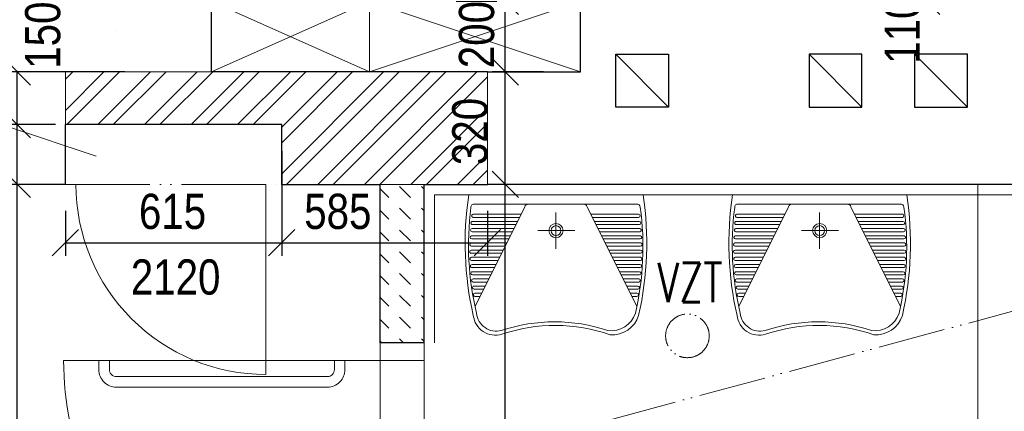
# Model space of a CAD drawing. Header units: millimetres. Extents: x -300958 to -108039, y 30118 to 292543.
# Tile 142 of 256: x -221128 to -218328, y 144605 to 145718. Entities that reach past the tile are written whole.
import ezdxf

# ---------------------------------------------------------------- set-up
doc = ezdxf.new("R2010")
doc.units = ezdxf.units.MM
doc.header["$MEASUREMENT"] = 0
doc.linetypes.add('ACAD_ISO05W100', pattern=[33, 24, -3, 0, -3, 0, -3])
doc.linetypes.add('DGN Style 4', pattern=[1094.119168, 546.717885, -273.358943, 0.683397, -273.358943])
doc.layers.get('0').update_dxf_attribs({"lineweight": 13})
doc.layers.get('Defpoints').update_dxf_attribs({"color": 3, "lineweight": 13})
for name, color, linetype, lineweight in [('dims', 7, 'Continuous', 9), ('dvere', 7, 'Continuous', 9), ('Materiály', 1, 'Continuous', 13), ('navrh', 1, 'Continuous', 9), ('obklad', 8, 'Continuous', 5), ('OCEL', 7, 'Continuous', 13), ('PSV', 7, 'Continuous', 13), ('rost', 6, 'Continuous', 0), ('STAVEBNÍ ÚPRAVY', 7, 'Continuous', 13), ('tenka', 7, 'Continuous', 13), ('walls', 7, 'Continuous', 13), ('zarizovaky', 5, 'Continuous', 9), ('zařizovací předměty', 7, 'Continuous', 9), ('ŠRAFA', 7, 'Continuous', 13)]:
    doc.layers.add(name, color=color, linetype=linetype, lineweight=lineweight)
doc.styles.add('STYLE-0', font='ARIALN.TTF')
doc.styles.add('Style-Arial', font='arial.ttf')
doc.dimstyles.new('arch', dxfattribs={"dimscale": 50, "dimtxt": 2.5, "dimasz": 2.5, "dimexe": 1.25, "dimexo": 0.9, "dimtad": 1, "dimdec": 0, "dimtxsty": 'STYLE-0', "dimblk": 'ARCHTICK', "dimcen": 2.5, "dimadec": 0, "dimazin": 0, "dimtfac": 1, "dimtdec": 0, "dimtmove": 2, "dimatfit": 3, "dimldrblk": 'ARCHTICK', "dimfxl": 0, "dimarcsym": 0})

# ---------------------------------------------------------------- blocks, each defined once
blk = doc.blocks.new('_ArchTick')
at = {"color": 0, "linetype": 'ByBlock', "flags": 128}
blk.add_lwpolyline([(-0.5, -0.5), (0.5, 0.5)], dxfattribs=at)
blk = doc.blocks.new('*D115')
at = {"layer": 'Defpoints', "color": 0, "linetype": 'Continuous'}
for p in [(-220382.6, 145420), (-220997.6, 145250), (-220382.6, 145084.2)]:
    blk.add_point(p, dxfattribs=at)
at = {"layer": 'dims', "color": 0, "linetype": 'Continuous', "lineweight": -2}
for p, q in [((-220382.6, 145345), (-220382.6, 145046.7)), ((-220997.6, 145175), (-220997.6, 145046.7)), ((-220997.6, 145084.2), (-220382.6, 145084.2))]:
    blk.add_line(p, q, dxfattribs=at)
at = {"layer": 'dims', "color": 0, "linetype": 'Continuous', "lineweight": -2, "xscale": 75, "yscale": 75, "zscale": 75, "rotation": 180}
blk.add_blockref('_ArchTick', (-220997.6, 145084.2), dxfattribs=at)
at = {"layer": 'dims', "color": 0, "linetype": 'Continuous', "lineweight": -2, "xscale": 75, "yscale": 75, "zscale": 75}
blk.add_blockref('_ArchTick', (-220382.6, 145084.2), dxfattribs=at)
at = {"layer": 'dims', "color": 0, "linetype": 'Continuous', "insert": (-220692.9, 145172.8), "char_height": 100, "attachment_point": 5, "style": 'STYLE-0'}
blk.add_mtext('615', dxfattribs=at)
blk = doc.blocks.new('*D134')
at = {"layer": 'Defpoints', "color": 0, "linetype": 'Continuous'}
for p in [(-220382.6, 145420), (-219797.6, 145250), (-219797.6, 145084.2)]:
    blk.add_point(p, dxfattribs=at)
at = {"layer": 'dims', "color": 0, "linetype": 'Continuous', "lineweight": -2}
for p, q in [((-220382.6, 145345), (-220382.6, 145046.7)), ((-219797.6, 145175), (-219797.6, 145046.7)), ((-220382.6, 145084.2), (-219797.6, 145084.2))]:
    blk.add_line(p, q, dxfattribs=at)
at = {"layer": 'dims', "color": 0, "linetype": 'Continuous', "lineweight": -2, "xscale": 75, "yscale": 75, "zscale": 75, "rotation": 180}
blk.add_blockref('_ArchTick', (-220382.6, 145084.2), dxfattribs=at)
at = {"layer": 'dims', "color": 0, "linetype": 'Continuous', "lineweight": -2, "xscale": 75, "yscale": 75, "zscale": 75}
blk.add_blockref('_ArchTick', (-219797.6, 145084.2), dxfattribs=at)
at = {"layer": 'dims', "color": 0, "linetype": 'Continuous', "insert": (-220222.9, 145172.8), "char_height": 100, "attachment_point": 5, "style": 'STYLE-0'}
blk.add_mtext('585', dxfattribs=at)
blk = doc.blocks.new('*D145')
at = {"layer": 'Defpoints', "color": 0, "linetype": 'Continuous'}
for p in [(-221134.5, 145250), (-220950.9, 145250), (-220950.9, 144300)]:
    blk.add_point(p, dxfattribs=at)
at = {"layer": 'dims', "color": 0, "linetype": 'Continuous', "lineweight": -2}
for p, q in [((-221025.9, 145250), (-221172, 145250)), ((-221134.5, 144300), (-221134.5, 145250)), ((-221025.9, 144300), (-221172, 144300))]:
    blk.add_line(p, q, dxfattribs=at)
at = {"layer": 'dims', "color": 0, "linetype": 'Continuous', "lineweight": -2, "xscale": 75, "yscale": 75, "zscale": 75}
for p, rotation in [((-221134.5, 145250), 90), ((-221134.5, 144300), 270)]:
    blk.add_blockref('_ArchTick', p, dxfattribs=dict(at, rotation=rotation))
at = {"layer": 'dims', "color": 0, "linetype": 'Continuous', "insert": (-221233.3, 144775), "char_height": 100, "attachment_point": 5, "rotation": 90, "style": 'STYLE-0'}
blk.add_mtext('950', dxfattribs=at)
blk = doc.blocks.new('*D69')
at = {"layer": 'Defpoints', "color": 0, "linetype": 'Continuous'}
for p in [(-216967.8, 144934.2), (-219977.6, 144368.2), (-216967.8, 143999.2)]:
    blk.add_point(p, dxfattribs=at)
at = {"layer": 'dims', "color": 0, "linetype": 'Continuous', "lineweight": -2}
for p, q in [((-216967.8, 144859.2), (-216967.8, 143961.7)), ((-219977.6, 144293.2), (-219977.6, 143961.7)), ((-219977.6, 143999.2), (-216967.8, 143999.2))]:
    blk.add_line(p, q, dxfattribs=at)
at = {"layer": 'dims', "color": 0, "linetype": 'Continuous', "lineweight": -2, "xscale": 75, "yscale": 75, "zscale": 75, "rotation": 180}
blk.add_blockref('_ArchTick', (-219977.6, 143999.2), dxfattribs=at)
at = {"layer": 'dims', "color": 0, "linetype": 'Continuous', "lineweight": -2, "xscale": 75, "yscale": 75, "zscale": 75}
blk.add_blockref('_ArchTick', (-216967.8, 143999.2), dxfattribs=at)
at = {"layer": 'dims', "color": 0, "linetype": 'Continuous', "insert": (-217882.3, 144056.2), "char_height": 75, "attachment_point": 5, "style": 'STYLE-0'}
blk.add_mtext('3010', dxfattribs=at)
blk = doc.blocks.new('*D70')
at = {"layer": 'Defpoints', "color": 0, "linetype": 'Continuous'}
for p in [(-219746.7, 145250), (-219563.1, 145250), (-219563.1, 142850)]:
    blk.add_point(p, dxfattribs=at)
at = {"layer": 'dims', "color": 0, "linetype": 'Continuous', "lineweight": -2}
for p, q in [((-219638.1, 145250), (-219784.2, 145250)), ((-219746.7, 142850), (-219746.7, 145250)), ((-219638.1, 142850), (-219784.2, 142850))]:
    blk.add_line(p, q, dxfattribs=at)
at = {"layer": 'dims', "color": 0, "linetype": 'Continuous', "lineweight": -2, "xscale": 75, "yscale": 75, "zscale": 75}
for p, rotation in [((-219746.7, 145250), 90), ((-219746.7, 142850), 270)]:
    blk.add_blockref('_ArchTick', p, dxfattribs=dict(at, rotation=rotation))
at = {"layer": 'dims', "color": 0, "linetype": 'Continuous', "insert": (-219845.6, 144161.7), "char_height": 100, "attachment_point": 5, "rotation": 90, "style": 'STYLE-0'}
blk.add_mtext('2400', dxfattribs=at)
blk = doc.blocks.new('*D71')
at = {"layer": 'Defpoints', "color": 0, "linetype": 'Continuous'}
for p in [(-219746.7, 145570), (-219563.1, 145570), (-219563.1, 145250)]:
    blk.add_point(p, dxfattribs=at)
at = {"layer": 'dims', "color": 0, "linetype": 'Continuous', "lineweight": -2}
for p, q in [((-219638.1, 145570), (-219784.2, 145570)), ((-219746.7, 145250), (-219746.7, 145570)), ((-219638.1, 145250), (-219784.2, 145250))]:
    blk.add_line(p, q, dxfattribs=at)
at = {"layer": 'dims', "color": 0, "linetype": 'Continuous', "lineweight": -2, "xscale": 75, "yscale": 75, "zscale": 75}
for p, rotation in [((-219746.7, 145570), 90), ((-219746.7, 145250), 270)]:
    blk.add_blockref('_ArchTick', p, dxfattribs=dict(at, rotation=rotation))
at = {"layer": 'dims', "color": 0, "linetype": 'Continuous', "insert": (-219846.9, 145400.4), "char_height": 100, "attachment_point": 5, "rotation": 90, "style": 'STYLE-0'}
blk.add_mtext('320', dxfattribs=at)
blk = doc.blocks.new('*D72')
at = {"layer": 'Defpoints', "color": 0, "linetype": 'Continuous'}
for p in [(-221134.5, 145570), (-220754, 145570), (-220950.9, 145420)]:
    blk.add_point(p, dxfattribs=at)
at = {"layer": 'dims', "color": 0, "linetype": 'Continuous', "lineweight": -2}
for p, q in [((-220829, 145570), (-221172, 145570)), ((-221134.5, 145420), (-221134.5, 145570)), ((-221025.9, 145420), (-221172, 145420))]:
    blk.add_line(p, q, dxfattribs=at)
at = {"layer": 'dims', "color": 0, "linetype": 'Continuous', "lineweight": -2, "xscale": 75, "yscale": 75, "zscale": 75}
for p, rotation in [((-221134.5, 145570), 90), ((-221134.5, 145420), 270)]:
    blk.add_blockref('_ArchTick', p, dxfattribs=dict(at, rotation=rotation))
at = {"layer": 'dims', "color": 0, "linetype": 'Continuous', "insert": (-221061.6, 145674.1), "char_height": 100, "attachment_point": 5, "rotation": 90, "style": 'STYLE-0'}
blk.add_mtext('150', dxfattribs=at)
blk = doc.blocks.new('*D73')
at = {"layer": 'Defpoints', "color": 0, "linetype": 'Continuous'}
for p in [(-219752.2, 145770), (-219746.7, 145770), (-219752.2, 145570)]:
    blk.add_point(p, dxfattribs=at)
at = {"layer": 'dims', "color": 0, "linetype": 'Continuous', "lineweight": -2}
for p, q in [((-219746.7, 145570), (-219746.7, 145770)), ((-219677.2, 145770), (-219709.2, 145770)), ((-219677.2, 145570), (-219709.2, 145570))]:
    blk.add_line(p, q, dxfattribs=at)
at = {"layer": 'dims', "color": 0, "linetype": 'Continuous', "lineweight": -2, "xscale": 75, "yscale": 75, "zscale": 75}
for p, rotation in [((-219746.7, 145770), 90), ((-219746.7, 145570), 270)]:
    blk.add_blockref('_ArchTick', p, dxfattribs=dict(at, rotation=rotation))
at = {"layer": 'dims', "color": 0, "linetype": 'Continuous', "insert": (-219827.8, 145675.8), "char_height": 100, "attachment_point": 5, "rotation": 90, "style": 'STYLE-0'}
blk.add_mtext('200', dxfattribs=at)
blk = doc.blocks.new('*D77')
at = {"layer": 'Defpoints', "color": 0, "linetype": 'Continuous'}
for p in [(-219082.6, 145880), (-218548.6, 145880), (-218954.7, 145770)]:
    blk.add_point(p, dxfattribs=at)
at = {"layer": 'dims', "color": 0, "linetype": 'Continuous', "lineweight": -2}
for p, q in [((-219007.6, 145880), (-218511.1, 145880)), ((-218548.6, 145770), (-218548.6, 145880)), ((-218879.7, 145770), (-218511.1, 145770))]:
    blk.add_line(p, q, dxfattribs=at)
at = {"layer": 'dims', "color": 0, "linetype": 'Continuous', "lineweight": -2, "xscale": 75, "yscale": 75, "zscale": 75}
for p, rotation in [((-218548.6, 145880), 90), ((-218548.6, 145770), 270)]:
    blk.add_blockref('_ArchTick', p, dxfattribs=dict(at, rotation=rotation))
at = {"layer": 'dims', "color": 0, "linetype": 'Continuous', "insert": (-218617.5, 145688.4), "char_height": 100, "attachment_point": 5, "rotation": 90, "style": 'STYLE-0'}
blk.add_mtext('110', dxfattribs=at)
blk = doc.blocks.new('umyvadlo invalidi')
at = {"color": 0, "linetype": 'ByBlock', "lineweight": -2}
for p, q in [((-2940, -683), (-1241, -683)), ((5, -620), (5, -1914)), ((2940, -683), (1241, -683)), ((-2965, -938), (-1368, -938)), ((-2940, -796), (-1297, -796)), ((2940, -796), (1297, -796)), ((2965, -938), (1368, -938)), ((-2981, -1193), (-1496, -1193)), ((-2981, -1306), (-1552, -1306)), ((-2965, -1051), (-1425, -1051)), ((-667, -1263), (646, -1263)), ((2965, -1051), (1425, -1051)), ((2981, -1193), (1496, -1193)), ((2981, -1306), (1552, -1306)), ((-3018, -1703), (-1750, -1703)), ((-3008, -1448), (-1623, -1448)), ((-2995, -1561), (-1679, -1561)), ((3008, -1448), (1623, -1448)), ((2995, -1561), (1679, -1561)), ((3018, -1703), (1750, -1703)), ((-3008, -1958), (-1877, -1958)), ((-3008, -2071), (-1934, -2071)), ((-3005, -1816), (-1806, -1816)), ((3005, -1816), (1806, -1816)), ((3008, -1958), (1877, -1958)), ((3008, -2071), (1934, -2071)), ((-3001, -2214), (-2005, -2214)), ((-3001, -2326), (-2061, -2326)), ((3001, -2214), (2005, -2214)), ((3001, -2326), (2061, -2326)), ((-2984, -2469), (-2132, -2469)), ((-2984, -2581), (-2188, -2581)), ((-2970, -2724), (-2259, -2724)), ((2984, -2469), (2132, -2469)), ((2984, -2581), (2188, -2581)), ((2970, -2724), (2259, -2724)), ((-2970, -2836), (-2315, -2836)), ((-2943, -2979), (-2386, -2979)), ((-2943, -3091), (-2443, -3091)), ((2970, -2836), (2315, -2836)), ((2943, -2979), (2386, -2979)), ((2943, -3091), (2443, -3091)), ((-2911, -3234), (-2514, -3234)), ((-2911, -3346), (-2570, -3346)), ((-2879, -3489), (-2641, -3489)), ((2911, -3234), (2514, -3234)), ((2911, -3346), (2570, -3346)), ((2879, -3489), (2641, -3489)), ((-2879, -3601), (-2697, -3601)), ((2879, -3601), (2697, -3601))]:
    blk.add_line(p, q, dxfattribs=at)
at = {"color": 0, "linetype": 'ByBlock', "lineweight": -2, "flags": 128}
for points in [[(-3098, 0, 0.094157), (-2939, -4278, 0.350584), (-1925, -4962, -0.16557), (1923, -4945, 0.463797), (2939, -4278, 0.094158), (3098, 0)], [(-2867, -329, 0.456859), (-2996, -432, 0.091954), (-2822, -4201, 0.365604), (-1842, -4812, -0.162857), (1938, -4812, 0.463797), (2822, -4201, 0.091627), (3021, -445, 0.546237), (2892, -329)]]:
    blk.add_lwpolyline(points, format="xyb", close=True, dxfattribs=at)
for points in [[(-985, -329, 0.352518), (-1109, -415), (-2865, -3938)], [(985, -329, -0.352518), (1109, -415), (2865, -3938)]]:
    blk.add_lwpolyline(points, format="xyb", dxfattribs=at)
at = {"color": 0, "linetype": 'ByBlock', "lineweight": -2}
for radius in [252, 175]:
    blk.add_circle((0, -1263), radius, dxfattribs=at)
for centre, start, end in [((-2940, -739), 90, 270), ((2940, -739), 270, 90), ((-2965, -995), 90, 270), ((2965, -995), 270, 90), ((-2981, -1250), 90, 270), ((2981, -1250), 270, 90), ((-3005, -1759), 102.624, 270), ((-2995, -1503), 102.9628, 270), ((2995, -1503), 270, 77.0372), ((3005, -1759), 270, 77.3761), ((-3008, -2015), 90, 270), ((3008, -2015), 270, 90), ((-3001, -2270), 90, 270), ((3001, -2270), 270, 90), ((-2984, -2525), 90, 270), ((-2970, -2780), 90, 270), ((2970, -2780), 270, 90), ((2984, -2525), 270, 90), ((-2943, -3035), 90, 270), ((2943, -3035), 270, 90), ((-2911, -3290), 90, 270), ((-2879, -3544), 90, 270), ((2879, -3544), 270, 90), ((2911, -3290), 270, 90)]:
    blk.add_arc(centre, 56.4, start, end, dxfattribs=at)
blk = doc.blocks.new('*D518')
at = {"layer": 'Defpoints', "color": 0, "linetype": 'Continuous'}
for p in [(-221134.5, 145420), (-220950.9, 145420), (-220950.9, 145250)]:
    blk.add_point(p, dxfattribs=at)
at = {"layer": 'dims', "color": 0, "linetype": 'Continuous', "lineweight": -2}
for p, q in [((-221025.9, 145420), (-221172, 145420)), ((-221134.5, 145250), (-221134.5, 145420)), ((-221025.9, 145250), (-221172, 145250))]:
    blk.add_line(p, q, dxfattribs=at)
at = {"layer": 'dims', "color": 0, "linetype": 'Continuous', "lineweight": -2, "xscale": 75, "yscale": 75, "zscale": 75}
for p, rotation in [((-221134.5, 145420), 90), ((-221134.5, 145250), 270)]:
    blk.add_blockref('_ArchTick', p, dxfattribs=dict(at, rotation=rotation))
at = {"layer": 'dims', "color": 0, "linetype": 'Continuous', "insert": (-221233.3, 145125.3), "char_height": 100, "attachment_point": 5, "rotation": 90, "style": 'STYLE-0'}
blk.add_mtext('170', dxfattribs=at)

msp = doc.modelspace()

# ---------------------------------------------------------------- hatches: boundary and pattern name
at = {"layer": 'Materiály', "linetype": 'Continuous', "lineweight": 0}
h = msp.add_hatch(dxfattribs=at)
h.set_pattern_fill('ANSI32', color=256, scale=250, style=0)
h.paths.add_polyline_path([(-220997.6, 145570), (-219797.6, 145570), (-219797.6, 145250), (-220382.6, 145250), (-220382.6, 145420), (-220997.6, 145420)])
at = {"layer": 'Materiály', "linetype": 'Continuous'}
h = msp.add_hatch(dxfattribs=at)
h.set_pattern_fill('DASH', color=256, scale=350, angle=135, style=0)
h.paths.add_polyline_path([(-219977.6, 145250), (-220102.6, 145250), (-220102.6, 144800), (-219977.6, 144800)])

# ---------------------------------------------------------------- linework, layer by layer
at = {"layer": 'dvere', "linetype": 'ACAD_ISO05W100', "ltscale": 10}
msp.add_line((-220997.6, 145250), (-220382.6, 145250), dxfattribs=at)
at = {"layer": 'dvere', "linetype": 'Continuous'}
for p, q in [((-220102.6, 144800), (-220102.6, 143800)), ((-219977.6, 143800), (-219977.6, 144800)), ((-220102.6, 144750), (-219977.6, 144750))]:
    msp.add_line(p, q, dxfattribs=at)
at = {"layer": 'dvere', "linetype": 'Continuous', "flags": 128}
msp.add_lwpolyline([(-220102.6, 144750), (-221002.6, 144750), (-220102.6, 144750), (-221002.6, 144750, 0.414214), (-220102.6, 143850)], format="xyb", dxfattribs=at)
at = {"layer": 'Materiály', "linetype": 'Continuous', "lineweight": 0}
for p, q in [((-219797.6, 145250), (-219797.6, 145420)), ((-220382.6, 145250), (-220282.6, 145250))]:
    msp.add_line(p, q, dxfattribs=at)
at = {"layer": 'Materiály', "linetype": 'Continuous', "lineweight": 0, "flags": 128}
msp.add_lwpolyline([(-219797.6, 145420), (-219797.6, 145570), (-220997.6, 145570), (-220997.6, 145420), (-220382.6, 145420)], dxfattribs=at)
at = {"layer": 'navrh', "linetype": 'Continuous', "lineweight": 30}
for p, q in [((-219797.6, 145570), (-220582.6, 145570)), ((-220382.6, 145420), (-220997.6, 145420)), ((-220382.6, 145250), (-220382.6, 145420)), ((-220382.6, 145250), (-220382.6, 145250)), ((-220382.6, 145250), (-220102.6, 145250)), ((-220102.6, 144800), (-220102.6, 145250)), ((-219977.6, 144800), (-219977.6, 145250)), ((-219977.6, 145250), (-219797.6, 145250)), ((-219977.6, 144800), (-220102.6, 144800))]:
    msp.add_line(p, q, dxfattribs=at)
at = {"layer": 'obklad', "linetype": 'Continuous', "lineweight": 0, "flags": 128}
msp.add_lwpolyline([(-219947.6, 144800), (-219947.6, 145220), (-217012.6, 145220), (-217012.6, 142880), (-219947.6, 142880), (-219947.6, 143800)], dxfattribs=at)
at = {"layer": 'OCEL', "linetype": 'DGN Style 4', "ltscale": 0.2}
msp.add_line((-220852.6, 147820), (-220852.6, 145670), dxfattribs=at)
at = {"layer": 'PSV', "linetype": 'Continuous', "lineweight": 0}
msp.add_line((-221159, 145413.6), (-220909.7, 145330.3), dxfattribs=at)
at = {"layer": 'rost', "linetype": 'ACAD_ISO05W100', "lineweight": 0, "ltscale": 8}
msp.add_line((-216967.6, 145250), (-225872.6, 142850), dxfattribs=at)
at = {"layer": 'STAVEBNÍ ÚPRAVY', "linetype": 'Continuous', "lineweight": 13}
for p, q in [((-220582.6, 145570), (-220582.6, 145770)), ((-220582.6, 145570), (-220132.6, 145770)), ((-220132.6, 145570), (-220582.6, 145770)), ((-220132.6, 145570), (-219532.6, 145770)), ((-219532.6, 145570), (-220132.6, 145770)), ((-220132.6, 145570), (-220132.6, 145770))]:
    msp.add_line(p, q, dxfattribs=at)
at = {"layer": 'STAVEBNÍ ÚPRAVY', "linetype": 'Continuous', "lineweight": 13, "flags": 128}
msp.add_lwpolyline([(-220132.6, 145770), (-219532.6, 145770), (-219532.6, 145570), (-220132.6, 145570)], close=True, dxfattribs=at)
at = {"layer": 'tenka', "linetype": 'Continuous'}
for p, q in [((-220997.6, 145570), (-219797.6, 145570)), ((-220997.6, 145570), (-220997.6, 145420)), ((-219797.6, 145570), (-219797.6, 145250))]:
    msp.add_line(p, q, dxfattribs=at)
at = {"layer": 'walls', "linetype": 'Continuous', "lineweight": 30}
for p, q in [((-220582.6, 145570), (-220582.6, 145770)), ((-219432.6, 145620), (-219282.6, 145470)), ((-218882.6, 145620), (-218732.6, 145470)), ((-218582.6, 145620), (-218432.6, 145470)), ((-220997.6, 145250), (-220997.6, 145420)), ((-220997.6, 145250), (-221682.6, 145250)), ((-216967.6, 145250), (-219797.6, 145250))]:
    msp.add_line(p, q, dxfattribs=at)
at = {"layer": 'walls', "linetype": 'Continuous', "lineweight": 30, "flags": 128}
msp.add_lwpolyline([(-219797.6, 145570), (-219797.6, 145570), (-219532.6, 145570), (-219532.6, 145770)], dxfattribs=at)
for points in [[(-219432.6, 145620), (-219282.6, 145620), (-219282.6, 145470), (-219432.6, 145470)], [(-218732.6, 145620), (-218882.6, 145620), (-218882.6, 145470), (-218732.6, 145470)], [(-218432.6, 145620), (-218582.6, 145620), (-218582.6, 145470), (-218432.6, 145470)]]:
    msp.add_lwpolyline(points, close=True, dxfattribs=at)
at = {"layer": 'zarizovaky', "linetype": 'Continuous', "lineweight": 0, "flags": 128}
for points in [[(-220902.6, 144749), (-220902.6, 144724, 0.414214), (-220852.6, 144674), (-220252.6, 144674, 0.414214), (-220202.6, 144724), (-220202.6, 144750), (-220202.6, 144750)], [(-220872.6, 144749), (-220872.6, 144724, 0.414214), (-220852.6, 144704), (-220252.6, 144704, 0.414214), (-220232.6, 144724), (-220232.6, 144750)]]:
    msp.add_lwpolyline(points, format="xyb", dxfattribs=at)
at = {"layer": 'zařizovací předměty', "linetype": 'Continuous'}
msp.add_line((-218402.6, 142850), (-218402.6, 145250), dxfattribs=at)
at = {"layer": 'zařizovací předměty', "linetype": 'Continuous', "flags": 128}
msp.add_lwpolyline([(-220427.6, 145250), (-220427.6, 144710, -0.414214), (-220967.6, 145250)], format="xyb", dxfattribs=at)
at = {"layer": 'zařizovací předměty', "linetype": 'ACAD_ISO05W100', "lineweight": 0, "ltscale": 5}
msp.add_circle((-219228.7, 144819.7), 62, dxfattribs=at)
at = {"layer": 'ŠRAFA', "linetype": 'Continuous', "lineweight": 0, "flags": 128}
msp.add_lwpolyline([(-220997.6, 145570), (-219797.6, 145570), (-219797.6, 145250), (-220382.6, 145250), (-220382.6, 145420), (-220997.6, 145420)], close=True, dxfattribs=at)

# ---------------------------------------------------------------- block references
at = {"layer": 'zařizovací předměty', "linetype": 'Continuous', "lineweight": 0, "extrusion": (0, 0, -1), "xscale": 0.07999999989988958, "yscale": 0.07999999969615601, "zscale": 0.07999999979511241, "rotation": 359.9999764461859}
for p in [(219602.6, 145220), (218852.6, 145220)]:
    msp.add_blockref('umyvadlo invalidi', p, dxfattribs=at)

# ---------------------------------------------------------------- texts
at = {"layer": 'dims', "linetype": 'Continuous', "insert": (-220684.1, 144986.3), "char_height": 100, "attachment_point": 5, "line_spacing_factor": 0.72871, "style": 'STYLE-0'}
msp.add_mtext('2120', dxfattribs=at)
at = {"layer": 'zařizovací předměty', "linetype": 'Continuous', "insert": (-219313.9, 144971.4), "char_height": 112, "attachment_point": 4, "rotation": 0.0012, "line_spacing_factor": 0.765173, "style": 'Style-Arial'}
msp.add_mtext('{\\Fromans|c238;\\W0.71429;VZT}', dxfattribs=at)

# ---------------------------------------------------------------- dimensions: what is measured, and where the dimension line sits
at = {"layer": 'dims', "linetype": 'Continuous'}
for base, p1, p2, picture, middle in [((-218548.6, 145880), (-218954.7, 145770), (-219082.6, 145880), '*D77', (-218617.5, 145688.4)), ((-219746.7, 145770), (-219752.2, 145570), (-219752.2, 145770), '*D73', (-219827.8, 145675.8)), ((-221134.5, 145570), (-220950.9, 145420), (-220754, 145570), '*D72', (-221061.6, 145674.1)), ((-219746.7, 145570), (-219563.1, 145250), (-219563.1, 145570), '*D71', (-219846.9, 145400.4)), ((-221134.5, 145420), (-220950.9, 145250), (-220950.9, 145420), '*D518', (-221233.3, 145125.3)), ((-221134.5, 145250), (-220950.9, 144300), (-220950.9, 145250), '*D145', (-221233.3, 144775)), ((-219746.7, 145250), (-219563.1, 142850), (-219563.1, 145250), '*D70', (-219845.6, 144161.7))]:
    dim = msp.add_linear_dim(base=base, p1=p1, p2=p2, angle=90, dimstyle='arch', override={"dimtxt": 2, "dimasz": 1.5, "dimexe": 0.75, "dimexo": 1.5, "dimgap": 0.375, "dimcen": 0.05}, dxfattribs=at)
    dim.commit()
    dim.dimension.update_dxf_attribs({"geometry": picture, "text_midpoint": middle, "dimtype": 160})
for base, p1, p2, override, picture, middle in [((-220382.6, 145084.2), (-220997.6, 145250), (-220382.6, 145420), {"dimtxt": 2, "dimasz": 1.5, "dimexe": 0.75, "dimexo": 1.5, "dimgap": 0.375, "dimcen": 0.05}, '*D115', (-220692.9, 145172.8)), ((-219797.6, 145084.2), (-220382.6, 145420), (-219797.6, 145250), {"dimtxt": 2, "dimasz": 1.5, "dimexe": 0.75, "dimexo": 1.5, "dimgap": 0.375, "dimcen": 0.05}, '*D134', (-220222.9, 145172.8)), ((-216967.8, 143999.2), (-219977.6, 144368.2), (-216967.8, 144934.2), {"dimtxt": 1.5, "dimasz": 1.5, "dimexe": 0.75, "dimexo": 1.5, "dimgap": 0.375, "dimcen": 2e-05}, '*D69', (-217882.3, 144056.2))]:
    dim = msp.add_linear_dim(base=base, p1=p1, p2=p2, dimstyle='arch', override=override, dxfattribs=at)
    dim.commit()
    dim.dimension.update_dxf_attribs({"geometry": picture, "text_midpoint": middle, "dimtype": 160})

doc.saveas('drawing.dxf')
